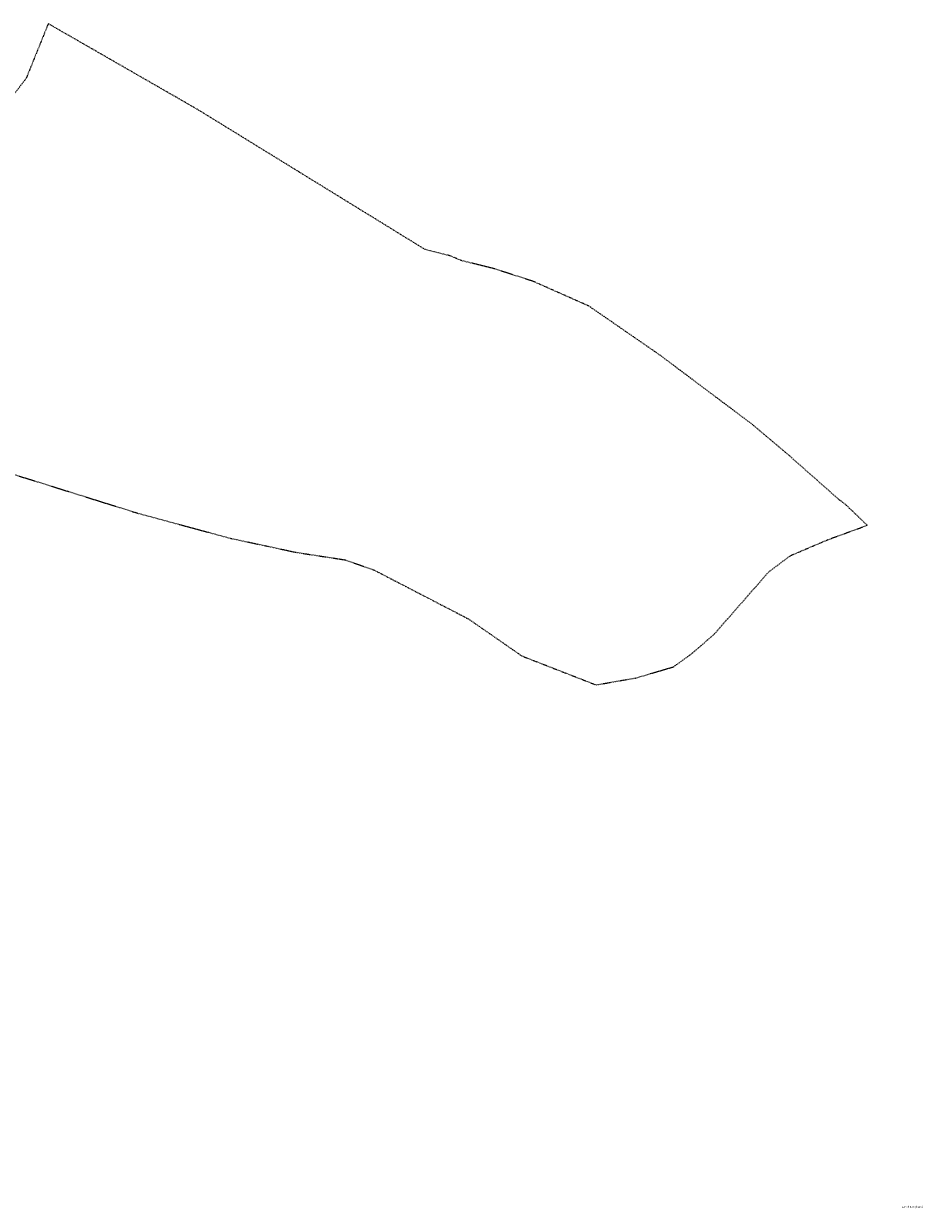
# Model space of a CAD drawing. Header units: metres. Extents: x 6524698 to 6533081, y 5883213 to 5896811.
# Tile 24 of 131: x 6530046 to 6530911, y 5885544 to 5886685. Entities that reach past the tile are written whole.
import ezdxf

# ---------------------------------------------------------------- set-up
doc = ezdxf.new("R2010")
doc.units = ezdxf.units.M
doc.linetypes.add('mapa zasadnicza$0$egug-500', pattern=[1, 0.5, -0.5])
doc.layers.add('mapa zasadnicza$0$208-opis obrębu', color=7, linetype='Continuous')
doc.layers.add('mapa zasadnicza$0$218-kontur użytku gruntowego', color=7, linetype='Continuous')
doc.styles.add('mapa zasadnicza$0$STANDARD', font='Working1250', dxfattribs={"width": 0.75})

msp = doc.modelspace()

# ---------------------------------------------------------------- linework, layer by layer
at = {"layer": 'mapa zasadnicza$0$218-kontur użytku gruntowego', "color": 3, "linetype": 'mapa zasadnicza$0$egug-500', "lineweight": 18, "flags": 128}
for points in [[(6530069.5, 5886685.35), (6530048.25, 5886632.85)], [(6530214.38, 5886602.13), (6530069.5, 5886685.35)], [(6530048.25, 5886632.85), (6530028.07, 5886606.25)], [(6530311.58, 5886542.31), (6530214.38, 5886602.13)], [(6530432.55, 5886467.86), (6530311.58, 5886542.31)], [(6530456.72, 5886461.72), (6530432.55, 5886467.86)], [(6530467.76, 5886457.08), (6530456.72, 5886461.72)], [(6530499.59, 5886449.18), (6530467.76, 5886457.08)], [(6530537.09, 5886436.99), (6530499.59, 5886449.18)], [(6530590.77, 5886413.19), (6530537.09, 5886436.99)], [(6530659.29, 5886365.89), (6530590.77, 5886413.19)], [(6530748.22, 5886299.2), (6530659.29, 5886365.89)], [(6530784.45, 5886268.55), (6530748.22, 5886299.2)], [(6529936.6, 5886282.32), (6530118.7, 5886225.33)], [(6530831.64, 5886226.86), (6530784.45, 5886268.55)], [(6530118.7, 5886225.33), (6530155.39, 5886213.84)], [(6530837.53, 5886222.57), (6530831.64, 5886226.86)], [(6530858.88, 5886202.07), (6530837.53, 5886222.57)], [(6530155.39, 5886213.84), (6530167.88, 5886210.46)], [(6530167.88, 5886210.46), (6530195.66, 5886202.94)], [(6530195.66, 5886202.94), (6530223.8, 5886195.32)], [(6530223.8, 5886195.32), (6530244.95, 5886189.59)], [(6530821.14, 5886188.28), (6530858.88, 5886202.07)], [(6530244.95, 5886189.59), (6530251.1, 5886188.28)], [(6530251.1, 5886188.28), (6530278.34, 5886182.46)], [(6530784.79, 5886172.8), (6530821.14, 5886188.28)], [(6530278.34, 5886182.46), (6530301.09, 5886177.59)], [(6530301.09, 5886177.59), (6530309.24, 5886175.85)], [(6530309.24, 5886175.85), (6530324.67, 5886173.5)], [(6530324.67, 5886173.5), (6530348.57, 5886169.86)], [(6530763.95, 5886157.17), (6530784.79, 5886172.8)], [(6530348.57, 5886169.86), (6530355.36, 5886168.83)], [(6530355.36, 5886168.83), (6530370.83, 5886163.37)], [(6530370.83, 5886163.37), (6530383.97, 5886158.73)], [(6530383.97, 5886158.73), (6530392.94, 5886154.08)], [(6530392.94, 5886154.08), (6530414.38, 5886142.98)], [(6530710.5, 5886096.19), (6530763.95, 5886157.17)], [(6530414.38, 5886142.98), (6530437.59, 5886130.96)], [(6530437.59, 5886130.96), (6530472.76, 5886112.74)], [(6530472.76, 5886112.74), (6530474.52, 5886111.83)], [(6530474.52, 5886111.83), (6530525.83, 5886076.23)], [(6530688.27, 5886077.33), (6530710.5, 5886096.19)], [(6530525.83, 5886076.23), (6530597.44, 5886048.3)], [(6530672.27, 5886065.74), (6530688.27, 5886077.33)], [(6530636.06, 5886055.05), (6530672.27, 5886065.74)], [(6530597.44, 5886048.3), (6530636.06, 5886055.05)]]:
    msp.add_lwpolyline(points, dxfattribs=at)

# ---------------------------------------------------------------- texts
at = {"layer": 'mapa zasadnicza$0$208-opis obrębu', "color": 7, "linetype": 'Continuous', "lineweight": 35, "style": 'mapa zasadnicza$0$STANDARD', "width": 0.79}
msp.add_text('Zamek Bierzgłowski', height=1.75, dxfattribs=at).set_placement((6530892.22, 5885544.59))

doc.saveas('drawing.dxf')
